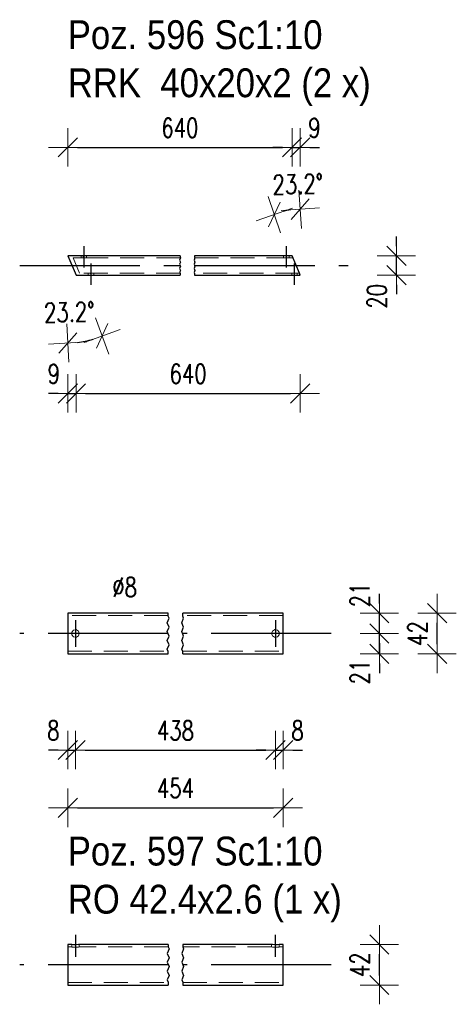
# Model space of a CAD drawing. Header units: millimetres. Extents: x -848 to 5, y 10127 to 10797.
# Tile 14 of 39: x -481 to -436, y 10328 to 10431. Entities that reach past the tile are written whole.
import ezdxf

# ---------------------------------------------------------------- set-up
doc = ezdxf.new("R2010")
doc.units = ezdxf.units.MM
doc.header["$LTSCALE"] = 10
doc.linetypes.add('HIDDEN', pattern=[0.375, 0.25, -0.125])
doc.linetypes.add('MITTE', pattern=[2, 1.25, -0.25, 0.25, -0.25])
doc.layers.get('Defpoints').update_dxf_attribs({"color": 1})
for name, color, linetype, lineweight in [('PS_DIM', 4, 'Continuous', 13), ('PS_Hidden', 2, 'HIDDEN', 9), ('PS_Shape', 161, 'Continuous', 30), ('PS_SOLID', 7, 'Continuous', 30), ('PS_TEXT', 3, 'Continuous', 18)]:
    doc.layers.add(name, color=color, linetype=linetype, lineweight=lineweight)
doc.layers.add('PS_Mid', color=5, linetype='MITTE')
doc.styles.add('gil', font='txt', dxfattribs={"width": 0.9})
doc.styles.add('simplex', font='simplex.shx', dxfattribs={"width": 0.75})
doc.dimstyles.new('1_10_PRZ_DS1-LS10', dxfattribs={"dimtxt": 2, "dimasz": 1, "dimexe": 2, "dimexo": 5, "dimgap": 1, "dimtad": 1, "dimdec": 0, "dimlfac": 10, "dimtxsty": 'simplex', "dimblk": 'dimznak', "dimcen": 2, "dimse1": 1, "dimse2": 1, "dimclrt": 3, "dimadec": 1, "dimazin": 0, "dimtfac": 1, "dimtdec": 0, "dimtix": 1, "dimtmove": 2, "dimatfit": 3, "dimldrblk": 'dim-grot', "dimfxl": 1, "dimarcsym": 0})

# ---------------------------------------------------------------- blocks, each defined once
blk = doc.blocks.new('dimznak')
at = {"color": 0}
for points in [[(0, 2), (0, -2)], [(-2, 0), (2, 0)]]:
    blk.add_lwpolyline(points, dxfattribs=at)
at = {"color": 2}
blk.add_lwpolyline([(1, 1), (-1, -1)], dxfattribs=at)
blk = doc.blocks.new('*D335')
at = {"layer": 'Defpoints', "color": 0, "transparency": 16777216}
for p in [(-476.21, 10406.04), (-476.21, 10403.87), (-475.35, 10404.04), (-473.79, 10397.31)]:
    blk.add_point(p, dxfattribs=at)
at = {"layer": 'PS_DIM', "color": 0, "lineweight": -2, "transparency": 16777216}
blk.add_arc((-476.21, 10406.04), 9.06, 276.3297, 286.8689, dxfattribs=at)
for p, rotation in [((-472.64, 10397.71), 20.0337621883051), ((-476.21, 10396.98), 183.1648275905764)]:
    blk.add_blockref('dimznak', p, dxfattribs=dict(at, rotation=rotation))
at = {"layer": 'PS_DIM', "color": 3, "transparency": 16777216, "insert": (-476.05, 10400.19), "char_height": 2, "attachment_point": 5, "rotation": 1.5229, "style": 'simplex'}
blk.add_mtext('23.2%%d', dxfattribs=at)
blk = doc.blocks.new('dim-grot')
blk.add_hatch(color=256).paths.add_polyline_path([(0, 0), (-2, 0.5), (-2, -0.5)])
blk.add_lwpolyline([(0, 0), (-2, 0.5), (-2, -0.5), (0, 0)])
blk = doc.blocks.new('*D336')
at = {"layer": 'Defpoints', "color": 0, "transparency": 16777216}
for p in [(-453.86, 10410.64), (-452.89, 10406.04), (-452.04, 10406.22), (-452.04, 10404.04)]:
    blk.add_point(p, dxfattribs=at)
at = {"layer": 'PS_DIM', "color": 0, "lineweight": -2, "transparency": 16777216}
blk.add_arc((-452.04, 10404.04), 6.84, 98.3809, 104.8177, dxfattribs=at)
for p, rotation in [((-454.73, 10410.33), 199.0081600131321), ((-452.04, 10410.88), 4.190429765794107)]:
    blk.add_blockref('dimznak', p, dxfattribs=dict(at, rotation=rotation))
at = {"layer": 'PS_DIM', "color": 3, "transparency": 16777216, "insert": (-452.29, 10413.49), "char_height": 2, "attachment_point": 5, "rotation": 1.5383, "style": 'simplex'}
blk.add_mtext('23.2%%d', dxfattribs=at)
blk = doc.blocks.new('*D337')
at = {"layer": 'Defpoints', "color": 0, "transparency": 16777216}
for p in [(-452.04, 10406.04), (-442.04, 10406.04), (-452.04, 10404.04)]:
    blk.add_point(p, dxfattribs=at)
at = {"layer": 'PS_DIM', "color": 0, "lineweight": -2, "transparency": 16777216}
for p, q in [((-442.04, 10407.04), (-442.04, 10408.04)), ((-442.04, 10404.04), (-442.04, 10406.04)), ((-442.04, 10403.04), (-442.04, 10402.04))]:
    blk.add_line(p, q, dxfattribs=at)
for p, rotation in [((-442.04, 10406.04), 270), ((-442.04, 10404.04), 90)]:
    blk.add_blockref('dimznak', p, dxfattribs=dict(at, rotation=rotation))
at = {"layer": 'PS_DIM', "color": 3, "transparency": 16777216, "insert": (-444.08, 10401.83), "char_height": 2, "attachment_point": 5, "rotation": 90, "style": 'simplex'}
blk.add_mtext('20', dxfattribs=at)
blk = doc.blocks.new('*D338')
at = {"layer": 'Defpoints', "color": 0, "transparency": 16777216}
for p in [(-475.41, 10366.79), (-476.21, 10364.68), (-475.41, 10354.68)]:
    blk.add_point(p, dxfattribs=at)
at = {"layer": 'PS_DIM', "color": 0, "lineweight": -2, "transparency": 16777216}
for p, q in [((-477.21, 10354.68), (-478.21, 10354.68)), ((-476.21, 10354.68), (-475.41, 10354.68)), ((-474.41, 10354.68), (-473.41, 10354.68))]:
    blk.add_line(p, q, dxfattribs=at)
blk.add_blockref('dimznak', (-476.21, 10354.68), dxfattribs=at)
at = {"layer": 'PS_DIM', "color": 0, "lineweight": -2, "transparency": 16777216, "rotation": 180}
blk.add_blockref('dimznak', (-475.41, 10354.68), dxfattribs=at)
at = {"layer": 'PS_DIM', "color": 3, "transparency": 16777216, "insert": (-477.71, 10356.72), "char_height": 2, "attachment_point": 5, "style": 'simplex'}
blk.add_mtext('8', dxfattribs=at)
blk = doc.blocks.new('*D340')
at = {"layer": 'Defpoints', "color": 0, "transparency": 16777216}
for p in [(-454.61, 10366.79), (-453.81, 10364.68), (-453.81, 10354.68)]:
    blk.add_point(p, dxfattribs=at)
at = {"layer": 'PS_DIM', "color": 0, "lineweight": -2, "transparency": 16777216}
for p, q in [((-455.61, 10354.68), (-456.61, 10354.68)), ((-454.61, 10354.68), (-453.81, 10354.68)), ((-452.81, 10354.68), (-451.81, 10354.68))]:
    blk.add_line(p, q, dxfattribs=at)
blk.add_blockref('dimznak', (-454.61, 10354.68), dxfattribs=at)
at = {"layer": 'PS_DIM', "color": 0, "lineweight": -2, "transparency": 16777216, "rotation": 180}
blk.add_blockref('dimznak', (-453.81, 10354.68), dxfattribs=at)
at = {"layer": 'PS_DIM', "color": 3, "transparency": 16777216, "insert": (-452.31, 10356.72), "char_height": 2, "attachment_point": 5, "style": 'simplex'}
blk.add_mtext('8', dxfattribs=at)
blk = doc.blocks.new('*D342')
at = {"layer": 'Defpoints', "color": 0, "transparency": 16777216}
for p in [(-454.61, 10366.79), (-443.81, 10366.79), (-453.81, 10364.68)]:
    blk.add_point(p, dxfattribs=at)
at = {"layer": 'PS_DIM', "color": 0, "lineweight": -2, "transparency": 16777216}
for p, q in [((-443.81, 10367.79), (-443.81, 10368.79)), ((-443.81, 10364.68), (-443.81, 10366.79)), ((-443.81, 10363.68), (-443.81, 10362.68))]:
    blk.add_line(p, q, dxfattribs=at)
for p, rotation in [((-443.81, 10366.79), 270), ((-443.81, 10364.68), 90)]:
    blk.add_blockref('dimznak', p, dxfattribs=dict(at, rotation=rotation))
at = {"layer": 'PS_DIM', "color": 3, "transparency": 16777216, "insert": (-445.85, 10362.78), "char_height": 2, "attachment_point": 5, "rotation": 90, "style": 'simplex'}
blk.add_mtext('21', dxfattribs=at)
blk = doc.blocks.new('*D343')
at = {"layer": 'Defpoints', "color": 0, "transparency": 16777216}
for p in [(-453.81, 10368.91), (-443.81, 10368.91), (-454.61, 10366.79)]:
    blk.add_point(p, dxfattribs=at)
at = {"layer": 'PS_DIM', "color": 0, "lineweight": -2, "transparency": 16777216}
for p, q in [((-443.81, 10369.91), (-443.81, 10370.91)), ((-443.81, 10366.79), (-443.81, 10368.91)), ((-443.81, 10365.79), (-443.81, 10364.79))]:
    blk.add_line(p, q, dxfattribs=at)
for p, rotation in [((-443.81, 10368.91), 270), ((-443.81, 10366.79), 90)]:
    blk.add_blockref('dimznak', p, dxfattribs=dict(at, rotation=rotation))
at = {"layer": 'PS_DIM', "color": 3, "transparency": 16777216, "insert": (-445.85, 10370.8), "char_height": 2, "attachment_point": 5, "rotation": 90, "style": 'simplex'}
blk.add_mtext('21', dxfattribs=at)
blk = doc.blocks.new('*D543')
at = {"layer": 'Defpoints', "color": 0, "transparency": 16777216}
for p in [(-476.21, 10406.04), (-475.35, 10404.04), (-475.35, 10391.74)]:
    blk.add_point(p, dxfattribs=at)
at = {"layer": 'PS_DIM', "color": 0, "lineweight": -2, "transparency": 16777216}
for p, q in [((-477.21, 10391.74), (-478.21, 10391.74)), ((-476.21, 10391.74), (-475.35, 10391.74)), ((-474.35, 10391.74), (-473.35, 10391.74))]:
    blk.add_line(p, q, dxfattribs=at)
blk.add_blockref('dimznak', (-476.21, 10391.74), dxfattribs=at)
at = {"layer": 'PS_DIM', "color": 0, "lineweight": -2, "transparency": 16777216, "rotation": 180}
blk.add_blockref('dimznak', (-475.35, 10391.74), dxfattribs=at)
at = {"layer": 'PS_DIM', "color": 3, "transparency": 16777216, "insert": (-477.67, 10393.78), "char_height": 2, "attachment_point": 5, "style": 'simplex'}
blk.add_mtext('9', dxfattribs=at)
blk = doc.blocks.new('*D546')
at = {"layer": 'Defpoints', "color": 0, "transparency": 16777216}
for p in [(-452.04, 10417.31), (-452.89, 10406.04), (-452.04, 10404.04)]:
    blk.add_point(p, dxfattribs=at)
at = {"layer": 'PS_DIM', "color": 0, "lineweight": -2, "transparency": 16777216}
for p, q in [((-453.89, 10417.31), (-454.89, 10417.31)), ((-452.89, 10417.31), (-452.04, 10417.31)), ((-451.04, 10417.31), (-450.04, 10417.31))]:
    blk.add_line(p, q, dxfattribs=at)
blk.add_blockref('dimznak', (-452.89, 10417.31), dxfattribs=at)
at = {"layer": 'PS_DIM', "color": 0, "lineweight": -2, "transparency": 16777216, "rotation": 180}
blk.add_blockref('dimznak', (-452.04, 10417.31), dxfattribs=at)
at = {"layer": 'PS_DIM', "color": 3, "transparency": 16777216, "insert": (-450.57, 10419.35), "char_height": 2, "attachment_point": 5, "style": 'simplex'}
blk.add_mtext('9', dxfattribs=at)
blk = doc.blocks.new('*X731')
at = {"color": 3, "style": 'gil', "width": 0.9}
for s, p in [('Poz. 596 Sc1:10', (-476.21, 10427.52)), ('RRK  40x20x2 (2 x)', (-476.21, 10422.52))]:
    blk.add_text(s, height=3, dxfattribs=at).set_placement(p)
blk = doc.blocks.new('*X732')
at = {"color": 1}
for p, q in [((-464.48, 10405.82), (-464.58, 10405.6)), ((-464.58, 10405.6), (-464.48, 10405.38)), ((-464.48, 10405.38), (-464.58, 10405.16)), ((-464.53, 10406.04), (-464.53, 10405.92)), ((-464.53, 10405.92), (-464.48, 10405.82)), ((-462.98, 10405.82), (-463.08, 10405.6)), ((-463.08, 10405.6), (-462.98, 10405.38)), ((-462.98, 10405.38), (-463.08, 10405.16)), ((-463.03, 10406.04), (-463.03, 10405.92)), ((-463.03, 10405.92), (-462.98, 10405.82)), ((-464.58, 10405.16), (-464.48, 10404.95)), ((-464.48, 10404.95), (-464.58, 10404.73)), ((-464.58, 10404.73), (-464.48, 10404.51)), ((-464.48, 10404.51), (-464.58, 10404.3)), ((-464.58, 10404.3), (-464.53, 10404.19)), ((-464.53, 10404.19), (-464.53, 10404.04)), ((-463.08, 10405.16), (-462.98, 10404.95)), ((-462.98, 10404.95), (-463.08, 10404.73)), ((-463.08, 10404.73), (-462.98, 10404.51)), ((-462.98, 10404.51), (-463.08, 10404.3)), ((-463.08, 10404.3), (-463.03, 10404.19)), ((-463.03, 10404.19), (-463.03, 10404.04))]:
    blk.add_line(p, q, dxfattribs=at)
at = {"layer": 'PS_Hidden', "color": 2, "linetype": 'HIDDEN'}
for p, q in [((-474.98, 10404.24), (-475.66, 10405.84)), ((-475.66, 10405.84), (-474.5, 10405.84)), ((-474.83, 10406.04), (-474.83, 10405.84)), ((-474.56, 10405.84), (-474.65, 10406.04)), ((-474.5, 10405.84), (-464.53, 10405.84)), ((-474.25, 10405.84), (-474.25, 10406.04)), ((-463.03, 10405.84), (-453.53, 10405.84)), ((-453.78, 10406.04), (-453.78, 10405.84)), ((-453.53, 10405.84), (-452.81, 10405.84)), ((-453.2, 10405.84), (-453.2, 10406.04)), ((-464.53, 10404.24), (-474.98, 10404.24)), ((-474.08, 10404.24), (-474.08, 10404.04)), ((-473.79, 10404.04), (-473.88, 10404.24)), ((-473.5, 10404.04), (-473.5, 10404.24)), ((-452.12, 10404.24), (-463.03, 10404.24)), ((-452.92, 10404.24), (-452.92, 10404.04)), ((-452.34, 10404.04), (-452.34, 10404.24))]:
    blk.add_line(p, q, dxfattribs=at)
at = {"layer": 'PS_Mid', "color": 5, "linetype": 'MITTE'}
for p, q in [((-474.55, 10407.04), (-474.55, 10404.84)), ((-474.55, 10407.04), (-474.55, 10404.84)), ((-453.48, 10404.84), (-453.48, 10407.04)), ((-453.48, 10404.84), (-453.48, 10407.04)), ((-473.78, 10403.04), (-473.78, 10405.24)), ((-473.78, 10403.04), (-473.78, 10405.24)), ((-452.62, 10403.04), (-452.62, 10405.24)), ((-452.62, 10403.04), (-452.62, 10405.24)), ((-481.21, 10405.04), (-464.53, 10405.04)), ((-463.03, 10405.04), (-447.04, 10405.04))]:
    blk.add_line(p, q, dxfattribs=at)
at = {"layer": 'PS_SOLID', "color": 7, "linetype": 'Continuous'}
for p, q in [((-464.53, 10406.04), (-476.21, 10406.04)), ((-476.21, 10406.04), (-476.21, 10406.04)), ((-476.21, 10406.04), (-475.35, 10404.04)), ((-476.21, 10406.04), (-476.21, 10406.04)), ((-452.89, 10406.04), (-463.03, 10406.04)), ((-452.12, 10404.24), (-452.89, 10406.04)), ((-452.04, 10404.04), (-452.12, 10404.24)), ((-475.35, 10404.04), (-473.83, 10404.04)), ((-473.83, 10404.04), (-464.53, 10404.04)), ((-463.03, 10404.04), (-452.67, 10404.04)), ((-452.67, 10404.04), (-452.04, 10404.04))]:
    blk.add_line(p, q, dxfattribs=at)
blk = doc.blocks.new('*X733')
at = {"color": 1}
for p, q in [((-465.76, 10368.6), (-465.76, 10368.91)), ((-465.66, 10368.37), (-465.76, 10368.6)), ((-464.26, 10368.6), (-464.26, 10368.91)), ((-464.16, 10368.37), (-464.26, 10368.6)), ((-465.86, 10367.91), (-465.66, 10368.37)), ((-465.66, 10367.45), (-465.86, 10367.91)), ((-465.86, 10366.99), (-465.66, 10367.45)), ((-464.36, 10367.91), (-464.16, 10368.37)), ((-464.16, 10367.45), (-464.36, 10367.91)), ((-464.36, 10366.99), (-464.16, 10367.45)), ((-465.66, 10366.53), (-465.86, 10366.99)), ((-465.86, 10366.07), (-465.66, 10366.53)), ((-464.16, 10366.53), (-464.36, 10366.99)), ((-464.36, 10366.07), (-464.16, 10366.53)), ((-465.66, 10365.61), (-465.86, 10366.07)), ((-465.86, 10365.15), (-465.66, 10365.61)), ((-464.16, 10365.61), (-464.36, 10366.07)), ((-464.36, 10365.15), (-464.16, 10365.61)), ((-465.76, 10364.92), (-465.86, 10365.15)), ((-465.76, 10364.67), (-465.76, 10364.92)), ((-464.26, 10364.92), (-464.36, 10365.15)), ((-464.26, 10364.67), (-464.26, 10364.92))]:
    blk.add_line(p, q, dxfattribs=at)
at = {"layer": 'PS_Hidden', "color": 2, "linetype": 'HIDDEN'}
for p, q in [((-465.76, 10368.65), (-476.21, 10368.65)), ((-453.81, 10368.65), (-464.26, 10368.65)), ((-475.78, 10366.93), (-475.61, 10367.14)), ((-475.78, 10366.79), (-475.78, 10366.93)), ((-475.78, 10366.66), (-475.78, 10366.79)), ((-475.61, 10366.45), (-475.78, 10366.66)), ((-475.61, 10367.14), (-475.45, 10367.17)), ((-475.45, 10366.42), (-475.61, 10366.45)), ((-475.45, 10367.17), (-475.34, 10367.19)), ((-475.34, 10366.4), (-475.45, 10366.42)), ((-475.34, 10367.19), (-475.31, 10367.17)), ((-475.31, 10366.42), (-475.34, 10366.4)), ((-475.31, 10367.17), (-475.1, 10367.05)), ((-475.1, 10366.54), (-475.31, 10366.42)), ((-475.1, 10367.05), (-475.01, 10366.79)), ((-475.01, 10366.79), (-475.1, 10366.54)), ((-455.01, 10366.79), (-454.92, 10367.05)), ((-454.92, 10366.54), (-455.01, 10366.79)), ((-454.92, 10367.05), (-454.71, 10367.17)), ((-454.71, 10366.42), (-454.92, 10366.54)), ((-454.71, 10367.17), (-454.68, 10367.19)), ((-454.68, 10366.4), (-454.71, 10366.42)), ((-454.68, 10367.19), (-454.57, 10367.17)), ((-454.57, 10366.42), (-454.68, 10366.4)), ((-454.57, 10367.17), (-454.41, 10367.14)), ((-454.41, 10366.45), (-454.57, 10366.42)), ((-454.41, 10367.14), (-454.23, 10366.93)), ((-454.23, 10366.66), (-454.41, 10366.45)), ((-454.23, 10366.93), (-454.23, 10366.79)), ((-454.23, 10366.79), (-454.23, 10366.66)), ((-476.21, 10364.94), (-465.76, 10364.94)), ((-464.26, 10364.94), (-453.81, 10364.94))]:
    blk.add_line(p, q, dxfattribs=at)
at = {"layer": 'PS_Mid', "color": 5, "linetype": 'MITTE'}
for p, q in [((-475.41, 10368.19), (-475.41, 10365.39)), ((-454.61, 10368.19), (-454.61, 10365.39)), ((-465.76, 10366.79), (-481.21, 10366.79)), ((-474.01, 10366.79), (-476.81, 10366.79)), ((-448.81, 10366.79), (-464.26, 10366.79)), ((-453.21, 10366.79), (-456.01, 10366.79))]:
    blk.add_line(p, q, dxfattribs=at)
at = {"layer": 'PS_SOLID', "color": 7, "linetype": 'Continuous'}
for p, q in [((-465.76, 10368.91), (-476.21, 10368.91)), ((-476.21, 10368.91), (-476.21, 10368.85)), ((-476.21, 10368.85), (-476.21, 10368.7)), ((-476.21, 10368.7), (-476.21, 10368.47)), ((-476.21, 10368.47), (-476.21, 10368.18)), ((-453.81, 10368.91), (-464.26, 10368.91)), ((-453.81, 10368.85), (-453.81, 10368.91)), ((-453.81, 10368.7), (-453.81, 10368.85)), ((-453.81, 10368.47), (-453.81, 10368.7)), ((-453.81, 10368.18), (-453.81, 10368.47)), ((-476.21, 10368.18), (-476.21, 10367.82)), ((-476.21, 10367.82), (-476.21, 10367.43)), ((-476.21, 10367.43), (-476.21, 10367.01)), ((-453.81, 10367.82), (-453.81, 10368.18)), ((-453.81, 10367.43), (-453.81, 10367.82)), ((-453.81, 10367.01), (-453.81, 10367.43)), ((-476.21, 10367.01), (-476.21, 10366.58)), ((-476.21, 10366.58), (-476.21, 10366.16)), ((-453.81, 10366.61), (-453.81, 10367.01)), ((-453.81, 10366.58), (-453.81, 10366.61)), ((-453.81, 10366.16), (-453.81, 10366.58)), ((-476.21, 10366.16), (-476.21, 10365.77)), ((-476.21, 10365.77), (-476.21, 10365.41)), ((-476.21, 10365.41), (-476.21, 10365.12)), ((-453.81, 10365.77), (-453.81, 10366.16)), ((-453.81, 10365.41), (-453.81, 10365.77)), ((-453.81, 10365.12), (-453.81, 10365.41)), ((-476.21, 10365.12), (-476.21, 10364.89)), ((-476.21, 10364.89), (-476.21, 10364.74)), ((-476.21, 10364.74), (-476.21, 10364.68)), ((-476.21, 10364.68), (-465.76, 10364.68)), ((-464.26, 10364.68), (-453.81, 10364.68)), ((-453.81, 10364.89), (-453.81, 10365.12)), ((-453.81, 10364.74), (-453.81, 10364.89)), ((-453.81, 10364.68), (-453.81, 10364.74))]:
    blk.add_line(p, q, dxfattribs=at)
blk = doc.blocks.new('*X734')
at = {"color": 3, "style": 'gil', "width": 0.9}
for s, p in [('Poz. 597 Sc1:10', (-476.21, 10342.68)), ('RO 42.4x2.6 (1 x)', (-476.21, 10337.68))]:
    blk.add_text(s, height=3, dxfattribs=at).set_placement(p)
blk = doc.blocks.new('*X735')
at = {"color": 1}
for p, q in [((-465.66, 10334.01), (-465.86, 10333.55)), ((-465.76, 10334.48), (-465.76, 10334.24)), ((-465.76, 10334.24), (-465.66, 10334.01)), ((-464.16, 10334.01), (-464.36, 10333.55)), ((-464.26, 10334.48), (-464.26, 10334.24)), ((-464.26, 10334.24), (-464.16, 10334.01)), ((-465.86, 10333.55), (-465.66, 10333.09)), ((-465.66, 10333.09), (-465.86, 10332.63)), ((-465.86, 10332.63), (-465.66, 10332.17)), ((-464.36, 10333.55), (-464.16, 10333.09)), ((-464.16, 10333.09), (-464.36, 10332.63)), ((-464.36, 10332.63), (-464.16, 10332.17)), ((-465.66, 10332.17), (-465.86, 10331.71)), ((-465.86, 10331.71), (-465.66, 10331.25)), ((-464.16, 10332.17), (-464.36, 10331.71)), ((-464.36, 10331.71), (-464.16, 10331.25)), ((-465.66, 10331.25), (-465.86, 10330.79)), ((-465.86, 10330.79), (-465.76, 10330.56)), ((-465.76, 10330.56), (-465.76, 10330.24)), ((-464.16, 10331.25), (-464.36, 10330.79)), ((-464.36, 10330.79), (-464.26, 10330.56)), ((-464.26, 10330.56), (-464.26, 10330.24))]:
    blk.add_line(p, q, dxfattribs=at)
at = {"layer": 'PS_Hidden', "color": 2, "linetype": 'HIDDEN'}
for p, q in [((-475.78, 10334.22), (-476.21, 10334.22)), ((-475.78, 10334.47), (-475.78, 10334.22)), ((-475.78, 10334.21), (-475.78, 10334.22)), ((-475.61, 10334.19), (-475.78, 10334.21)), ((-475.45, 10334.19), (-475.61, 10334.19)), ((-475.34, 10334.18), (-475.45, 10334.19)), ((-475.31, 10334.19), (-475.34, 10334.18)), ((-475.1, 10334.2), (-475.31, 10334.19)), ((-475.01, 10334.22), (-475.1, 10334.2)), ((-475.01, 10334.22), (-475.01, 10334.48)), ((-465.76, 10334.22), (-475.01, 10334.22)), ((-455.01, 10334.22), (-464.26, 10334.22)), ((-455.01, 10334.48), (-455.01, 10334.22)), ((-454.92, 10334.2), (-455.01, 10334.22)), ((-454.71, 10334.19), (-454.92, 10334.2)), ((-454.68, 10334.18), (-454.71, 10334.19)), ((-454.57, 10334.19), (-454.68, 10334.18)), ((-454.41, 10334.19), (-454.57, 10334.19)), ((-454.23, 10334.21), (-454.41, 10334.19)), ((-454.23, 10334.22), (-454.23, 10334.47)), ((-453.81, 10334.22), (-454.23, 10334.22)), ((-454.23, 10334.22), (-454.23, 10334.21)), ((-476.21, 10330.51), (-465.76, 10330.51)), ((-464.26, 10330.51), (-453.81, 10330.51))]:
    blk.add_line(p, q, dxfattribs=at)
at = {"layer": 'PS_Mid', "color": 5, "linetype": 'MITTE'}
for p, q in [((-475.41, 10335.48), (-475.41, 10333.18)), ((-454.61, 10333.18), (-454.61, 10335.48)), ((-465.76, 10332.36), (-481.21, 10332.36)), ((-448.81, 10332.36), (-464.26, 10332.36))]:
    blk.add_line(p, q, dxfattribs=at)
at = {"layer": 'PS_SOLID', "color": 7, "linetype": 'Continuous'}
for p, q in [((-475.78, 10334.48), (-476.21, 10334.48)), ((-476.21, 10334.48), (-476.21, 10334.44)), ((-476.21, 10334.44), (-476.21, 10334.31)), ((-476.21, 10334.31), (-476.21, 10334.1)), ((-476.21, 10334.1), (-476.21, 10333.83)), ((-476.21, 10333.83), (-476.21, 10333.49)), ((-475.78, 10334.47), (-475.78, 10334.48)), ((-475.61, 10334.45), (-475.78, 10334.47)), ((-475.34, 10334.44), (-475.61, 10334.45)), ((-475.1, 10334.46), (-475.34, 10334.44)), ((-475.01, 10334.48), (-475.1, 10334.46)), ((-465.76, 10334.48), (-475.01, 10334.48)), ((-455.01, 10334.48), (-464.26, 10334.48)), ((-454.92, 10334.46), (-455.01, 10334.48)), ((-454.68, 10334.44), (-454.92, 10334.46)), ((-454.41, 10334.45), (-454.68, 10334.44)), ((-454.23, 10334.47), (-454.41, 10334.45)), ((-453.81, 10334.48), (-454.23, 10334.48)), ((-454.23, 10334.48), (-454.23, 10334.47)), ((-453.81, 10334.44), (-453.81, 10334.48)), ((-453.81, 10334.31), (-453.81, 10334.44)), ((-453.81, 10334.1), (-453.81, 10334.31)), ((-453.81, 10333.83), (-453.81, 10334.1)), ((-453.81, 10333.49), (-453.81, 10333.83)), ((-476.21, 10333.49), (-476.21, 10333.1)), ((-476.21, 10333.1), (-476.21, 10332.69)), ((-476.21, 10332.69), (-476.21, 10332.27)), ((-453.81, 10333.1), (-453.81, 10333.49)), ((-453.81, 10332.69), (-453.81, 10333.1)), ((-453.81, 10332.26), (-453.81, 10332.69)), ((-476.21, 10332.27), (-476.21, 10332.26)), ((-476.21, 10332.26), (-476.21, 10331.83)), ((-476.21, 10331.83), (-476.21, 10331.43)), ((-453.81, 10331.83), (-453.81, 10332.26)), ((-453.81, 10331.43), (-453.81, 10331.83)), ((-476.21, 10331.43), (-476.21, 10331.07)), ((-476.21, 10331.07), (-476.21, 10330.76)), ((-476.21, 10330.76), (-476.21, 10330.51)), ((-453.81, 10331.07), (-453.81, 10331.43)), ((-453.81, 10330.76), (-453.81, 10331.07)), ((-453.81, 10330.51), (-453.81, 10330.76)), ((-476.21, 10330.51), (-476.21, 10330.34)), ((-476.21, 10330.34), (-476.21, 10330.26)), ((-476.21, 10330.26), (-465.76, 10330.26)), ((-464.26, 10330.26), (-453.81, 10330.26)), ((-453.81, 10330.34), (-453.81, 10330.51)), ((-453.81, 10330.26), (-453.81, 10330.34))]:
    blk.add_line(p, q, dxfattribs=at)

msp = doc.modelspace()

# ---------------------------------------------------------------- block references
at = {"layer": 'PS_Shape', "color": 31}
for name in ['*X732', '*X733', '*X735']:
    msp.add_blockref(name, (0, 0), dxfattribs=at)
at = {"layer": 'PS_TEXT'}
for name in ['*X731', '*X734']:
    msp.add_blockref(name, (0, 0), dxfattribs=at)

# ---------------------------------------------------------------- texts
at = {"layer": 'PS_DIM', "insert": (-471.59, 10370.61), "char_height": 2, "attachment_point": 7, "style": 'simplex'}
msp.add_mtext('\\A1;%%c8', dxfattribs=at)

# ---------------------------------------------------------------- dimensions: what is measured, and where the dimension line sits
at = {"layer": 'PS_DIM'}
for base, p1, p2, location, text in [((-452.89, 10417.31), (-476.21, 10406.04), (-452.89, 10406.04), (-464.55, 10419.35), '640'), ((-452.04, 10391.74), (-475.35, 10404.04), (-452.04, 10404.04), (-463.7, 10393.78), '640'), ((-454.61, 10354.68), (-475.41, 10366.79), (-454.61, 10366.79), (-465.01, 10356.72), '438'), ((-453.81, 10348.68), (-476.21, 10364.68), (-453.81, 10364.68), (-465.01, 10350.72), '454')]:
    msp.add_linear_dim(base=base, p1=p1, p2=p2, location=location, text=text, dimstyle='1_10_PRZ_DS1-LS10', dxfattribs=at).render()
for base, p1, p2, picture, middle in [((-452.0374, 10417.3058), (-452.8946, 10406.0411), (-452.0374, 10404.0411), '*D546', (-450.5732, 10419.3458)), ((-475.35, 10391.74), (-476.21, 10406.04), (-475.35, 10404.04), '*D543', (-477.67, 10393.78))]:
    dim = msp.add_linear_dim(base=base, p1=p1, p2=p2, dimstyle='1_10_PRZ_DS1-LS10', dxfattribs=at)
    dim.commit()
    dim.dimension.update_dxf_attribs({"geometry": picture, "text_midpoint": middle, "dimtype": 128})
for base, center, p1, p2, picture, middle in [((-453.86, 10410.64), (-452.04, 10404.04), (-452.04, 10406.22), (-452.89, 10406.04), '*D336', (-452.29, 10413.49)), ((-473.79, 10397.31), (-476.21, 10406.04), (-476.21, 10403.87), (-475.35, 10404.04), '*D335', (-476.05, 10400.19))]:
    dim = msp.add_angular_dim_3p(base=base, center=center, p1=p1, p2=p2, text='23.2%%d', dimstyle='1_10_PRZ_DS1-LS10', dxfattribs=at)
    dim.commit()
    dim.dimension.update_dxf_attribs({"geometry": picture, "text_midpoint": middle, "dimtype": 133})
for base, p1, p2, text, picture, middle in [((-442.04, 10406.04), (-452.04, 10404.04), (-452.04, 10406.04), '20', '*D337', (-444.08, 10401.83)), ((-443.81, 10368.91), (-454.61, 10366.79), (-453.81, 10368.91), '21', '*D343', (-445.85, 10370.8)), ((-443.81, 10366.79), (-453.81, 10364.68), (-454.61, 10366.79), '21', '*D342', (-445.85, 10362.78))]:
    dim = msp.add_linear_dim(base=base, p1=p1, p2=p2, angle=90, text=text, dimstyle='1_10_PRZ_DS1-LS10', dxfattribs=at)
    dim.commit()
    dim.dimension.update_dxf_attribs({"geometry": picture, "text_midpoint": middle, "dimtype": 128})
for base, p1, p2, location in [((-437.81, 10368.91), (-453.81, 10364.68), (-453.81, 10368.91), (-439.85, 10366.79)), ((-443.81, 10334.48), (-453.81, 10330.26), (-453.81, 10334.48), (-445.85, 10332.37))]:
    msp.add_linear_dim(base=base, p1=p1, p2=p2, angle=90, location=location, text='42', dimstyle='1_10_PRZ_DS1-LS10', dxfattribs=at).render()
for base, p1, p2, picture, middle in [((-475.41, 10354.68), (-476.21, 10364.68), (-475.41, 10366.79), '*D338', (-477.71, 10356.72)), ((-453.81, 10354.68), (-454.61, 10366.79), (-453.81, 10364.68), '*D340', (-452.31, 10356.72))]:
    dim = msp.add_linear_dim(base=base, p1=p1, p2=p2, text='8', dimstyle='1_10_PRZ_DS1-LS10', dxfattribs=at)
    dim.commit()
    dim.dimension.update_dxf_attribs({"geometry": picture, "text_midpoint": middle, "dimtype": 128})

doc.saveas('drawing.dxf')
